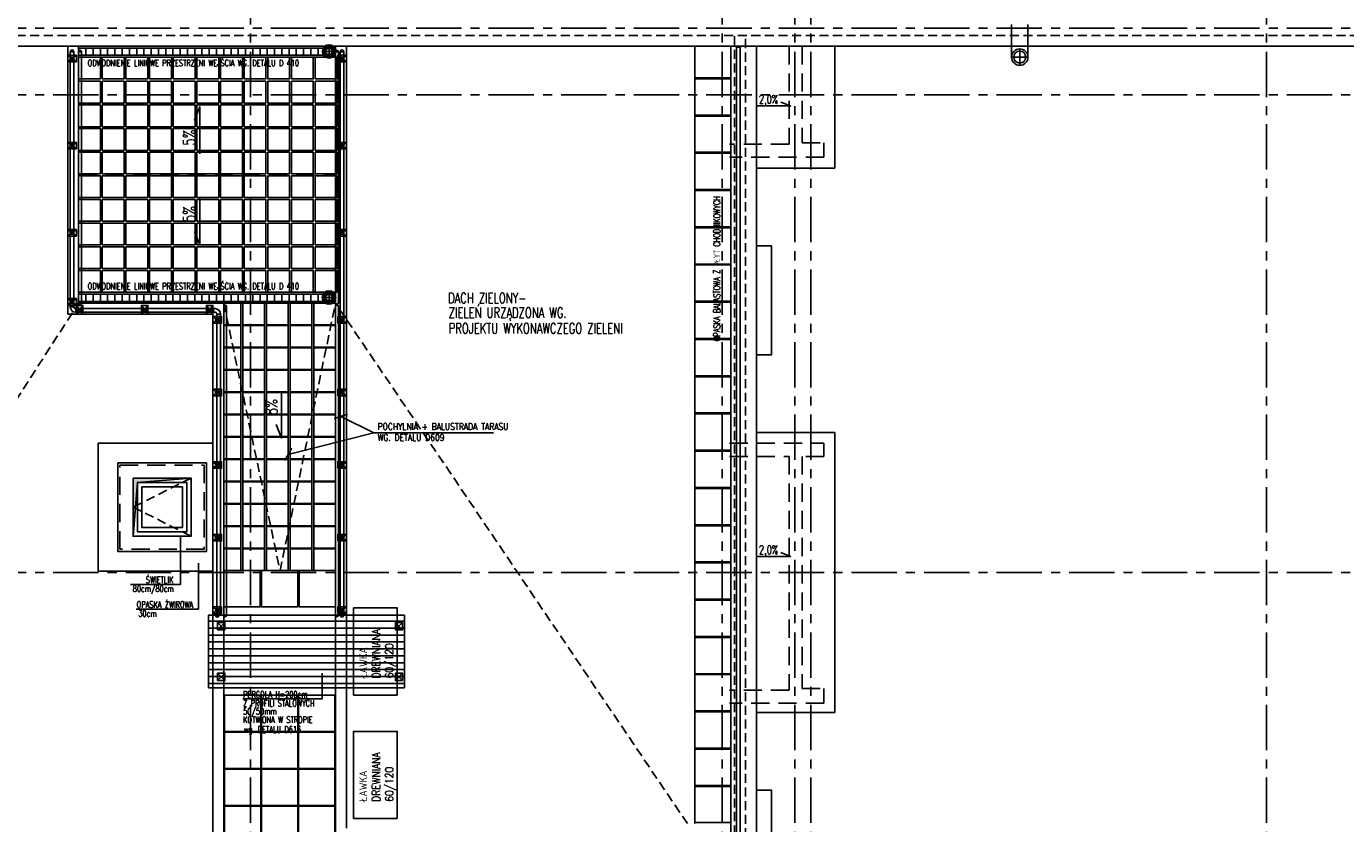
# Model space of a CAD drawing. Extents: x 41755 to 123924, y -112333 to 86187.
# Tile 39 of 256: x 107272 to 109090, y -98342 to -97243. Entities that reach past the tile are written whole.
import ezdxf
from ezdxf.enums import TextEntityAlignment as Align

# ---------------------------------------------------------------- set-up
doc = ezdxf.new("R2010")
doc.units = 0
doc.header["$LTSCALE"] = 50
doc.linetypes.add('CENTER', pattern=[2, 1.25, -0.25, 0.25, -0.25])
doc.linetypes.add('DASHED', pattern=[0.75, 0.5, -0.25])
doc.layers.get('0').update_dxf_attribs({"color": 101, "linetype": 'CONTINUOUS'})
for name, color, linetype in [('Ele-balustrada', 8, 'CONTINUOUS'), ('Ins-kan', 54, 'CONTINUOUS'), ('Ins-wod', 4, 'CONTINUOUS'), ('Okn---okna', 5, 'CONTINUOUS'), ('Opis-spadki', 61, 'CONTINUOUS'), ('Os-osie glowne', 1, 'CENTER'), ('Pos-ceramika', 14, 'CONTINUOUS'), ('Pzt-chodniki-hatch', 252, 'CONTINUOUS'), ('Sc-metal', 141, 'CONTINUOUS'), ('Sch-opis', 51, 'CONTINUOUS'), ('W-idok', 8, 'CONTINUOUS'), ('W-idok pod', 5, 'DASHED'), ('W-izol-w', 144, 'CONTINUOUS'), ('W-otwor-strop', 1, 'CONTINUOUS'), ('W-widok-spadki', 61, 'CONTINUOUS'), ('Wyp-meble', 155, 'CONTINUOUS')]:
    doc.layers.add(name, color=color, linetype=linetype)
doc.styles.add('ROMANS', font='romans', dxfattribs={"width": 0.85})
doc.dimstyles.new('CHMIELNA', dxfattribs={"dimscale": 3.5, "dimtxt": 4, "dimasz": 1.5, "dimexe": 3, "dimexo": 0, "dimgap": 1, "dimtad": 1, "dimdec": 1, "dimrnd": 0.5, "dimzin": 12, "dimdsep": 46, "dimtxsty": 'ROMANS', "dimblk": 'DIMTICK', "dimcen": 0.09, "dimse1": 1, "dimse2": 1, "dimclrd": 143, "dimclrt": 53, "dimadec": 0, "dimazin": 0, "dimtfac": 1, "dimtdec": 1, "dimtix": 1, "dimtmove": 2, "dimatfit": 2, "dimldrblk": 'ARCHTICK', "dimfxl": 0, "dimtolj": 1, "dimtzin": 0, "dimarcsym": 0})

# ---------------------------------------------------------------- blocks, each defined once
blk = doc.blocks.new('SPADKI')
at = {"ltscale": 25}
blk.add_lwpolyline([(0, 0), (0, -70), (-8, -50), (-8, -50)], dxfattribs=at)
at = {"ltscale": 25, "style": 'ROMANS', "width": 0.7}
blk.add_attdef('SP%', text='', height=18, rotation=90, dxfattribs=at).set_placement((-4.9, -24), align=Align.CENTER)
blk = doc.blocks.new('DIMTICK')
for p, q in [((-1, 0), (1, 0)), ((0, 1), (0, -1))]:
    blk.add_line(p, q)
at = {"const_width": 0.141}
blk.add_lwpolyline([(0.71, 0.71), (-0.71, -0.71)], dxfattribs=at)
blk = doc.blocks.new('_sfkhmgkjm')
for points in [[(-3.5, 0), (-3.5, -0.5)], [(-3.5, 0), (3.5, 0), (3.5, 0)], [(3.5, 0), (3.5, -0.5)]]:
    blk.add_lwpolyline(points)
blk.add_lwpolyline([(3.5, -0.5, -0.284735), (-3.5, -0.5, -7)], format="xyb")
blk = doc.blocks.new('odwodnienie-liniowe2_mb')
at = {"ltscale": 25}
for p, q in [((0, 7.5), (100, 7.5)), ((10, 5), (10, -5)), ((20, 5), (20, -5)), ((30, 5), (30, -5)), ((40, 5), (40, -5)), ((50, 5), (50, -5)), ((60, 5), (60, -5)), ((70, 5), (70, -5)), ((80, 5), (80, -5)), ((90, 5), (90, -5)), ((0, -7.5), (100, -7.5))]:
    blk.add_line(p, q, dxfattribs=at)
blk.add_lwpolyline([(0, 5), (100, 5), (100, -5), (0, -5)], close=True, dxfattribs=at)
blk = doc.blocks.new('_kdjkgjksjhgkfhh')
for p, q in [((-11.2, 0), (11.2, 0)), ((0, 11.2), (0, -11.2))]:
    blk.add_line(p, q)
for radius in [11.3, 8.25]:
    blk.add_circle((0, 0), radius)
blk = doc.blocks.new('_VKJXKDFJKJFHKJGFJHKVCJKHGHJ')
at = {"layer": 'Ins-wod'}
for p, q in [((-7.9, 0), (7.9, 0)), ((0, 7.9), (0, -7.9)), ((0, -5.9), (0, 6)), ((0, 6), (0, -5.9))]:
    blk.add_line(p, q, dxfattribs=at)
for radius in [9.24, 8.12, 5.95, 5.25, 4.55]:
    blk.add_circle((0, 0), radius, dxfattribs=at)

msp = doc.modelspace()

# ---------------------------------------------------------------- hatches: boundary and pattern name
at = {"layer": 'W-idok'}
h = msp.add_hatch(dxfattribs=at)
h.set_pattern_fill('ANSI31', color=256, scale=3, angle=135, style=0)
h.set_pattern_definition([(180, (51853.419, 1206.608), (-4e-15, -9.525), [])])
h.paths.add_polyline_path([(107532.966, -98104.694), (107522.966, -98104.694), (107522.966, -98154.694), (107532.966, -98154.694)])
h.paths.add_polyline_path([(107532.966, -98054.694), (107522.966, -98054.694), (107522.966, -98104.694), (107532.966, -98104.694)])
h.paths.add_polyline_path([(107547.966, -98054.694), (107532.966, -98054.694), (107532.966, -98104.694), (107547.966, -98104.694)])
h.paths.add_polyline_path([(107547.966, -98104.694), (107532.966, -98104.694), (107532.966, -98154.694), (107547.966, -98154.694)])
h.paths.add_polyline_path([(107580.966, -98104.694), (107547.966, -98104.694), (107547.966, -98154.694), (107580.966, -98154.694)])
h.paths.add_polyline_path([(107580.966, -98054.694), (107547.966, -98054.694), (107547.966, -98104.694), (107580.966, -98104.694)])
h.paths.add_polyline_path([(107697.966, -98054.694), (107580.966, -98054.694), (107580.966, -98104.694), (107697.966, -98104.694)])
h.paths.add_polyline_path([(107697.966, -98104.694), (107580.966, -98104.694), (107580.966, -98154.694), (107697.966, -98154.694)])
h.paths.add_polyline_path([(107712.966, -98104.694), (107697.966, -98104.694), (107697.966, -98154.694), (107712.966, -98154.694)])
h.paths.add_polyline_path([(107712.966, -98054.694), (107697.966, -98054.694), (107697.966, -98104.694), (107712.966, -98104.694)])
h.paths.add_polyline_path([(107722.966, -98054.694), (107712.966, -98054.694), (107712.966, -98104.694), (107722.966, -98104.694)])
h.paths.add_polyline_path([(107722.966, -98104.694), (107712.966, -98104.694), (107712.966, -98154.694), (107722.966, -98154.694)])
h.paths.add_polyline_path([(107782.966, -98054.694), (107722.966, -98054.694), (107722.966, -98104.694), (107782.966, -98104.694)])
h.paths.add_polyline_path([(107782.966, -98104.694), (107722.966, -98104.694), (107722.966, -98154.694), (107782.966, -98154.694)])
h.paths.add_polyline_path([(107792.966, -98104.694), (107782.966, -98104.694), (107782.966, -98154.694), (107792.966, -98154.694)])
h.paths.add_polyline_path([(107792.966, -98054.694), (107782.966, -98054.694), (107782.966, -98104.694), (107792.966, -98104.694)])
h.paths.add_polyline_path([(107727.886, -98144.304), (107727.886, -98065.464), (107785.743, -98065.464), (107785.743, -98144.304)], flags=9)
at = {"layer": 'W-otwor-strop', "linetype": 'Continuous', "ltscale": 0.5}
msp.add_hatch(color=256, dxfattribs=at).paths.add_polyline_path([(107424.966, -97871.824), (107498.966, -97865.824), (107418.966, -97865.824), (107418.966, -97945.824)])

# ---------------------------------------------------------------- linework, layer by layer
at = {"layer": 'Ele-balustrada'}
for p, q in [((107332.466, -97278.324), (107337.466, -97278.324)), ((107343.966, -97278.324), (107347.966, -97278.324)), ((107701.966, -97278.324), (107697.966, -97278.324)), ((107709.466, -97278.324), (107704.466, -97278.324)), ((107328.966, -97292.324), (107340.966, -97283.324)), ((107328.966, -97283.324), (107340.966, -97292.324)), ((107328.966, -97292.324), (107340.966, -97283.324)), ((107328.966, -97283.324), (107340.966, -97292.324)), ((107700.966, -97292.324), (107712.966, -97283.324)), ((107700.966, -97283.324), (107712.966, -97292.324)), ((107328.966, -97412.324), (107340.966, -97403.324)), ((107328.966, -97403.324), (107340.966, -97412.324)), ((107328.966, -97412.324), (107340.966, -97403.324)), ((107328.966, -97403.324), (107340.966, -97412.324)), ((107700.966, -97412.324), (107712.966, -97403.324)), ((107700.966, -97403.324), (107712.966, -97412.324)), ((107700.966, -97412.324), (107712.966, -97403.324)), ((107700.966, -97403.324), (107712.966, -97412.324)), ((107328.966, -97532.324), (107340.966, -97523.324)), ((107328.966, -97523.324), (107340.966, -97532.324)), ((107328.966, -97532.324), (107340.966, -97523.324)), ((107328.966, -97523.324), (107340.966, -97532.324)), ((107700.966, -97532.324), (107712.966, -97523.324)), ((107700.966, -97523.324), (107712.966, -97532.324)), ((107700.966, -97532.324), (107712.966, -97523.324)), ((107700.966, -97523.324), (107712.966, -97532.324)), ((107328.966, -97618.324), (107340.966, -97627.324)), ((107328.966, -97627.324), (107340.966, -97618.324)), ((107337.466, -97629.824), (107332.466, -97629.824)), ((107339.966, -97632.324), (107339.966, -97637.324)), ((107349.966, -97639.824), (107340.966, -97627.824)), ((107340.966, -97639.824), (107349.966, -97627.824)), ((107439.466, -97639.824), (107430.466, -97627.824)), ((107430.466, -97639.824), (107439.466, -97627.824)), ((107519.966, -97639.824), (107528.966, -97627.824)), ((107528.966, -97639.824), (107519.966, -97627.824)), ((107528.966, -97652.324), (107540.966, -97643.324)), ((107528.966, -97643.324), (107540.966, -97652.324)), ((107529.966, -97637.324), (107529.966, -97632.324)), ((107534.466, -97639.824), (107539.466, -97639.824)), ((107543.966, -97629.324), (107547.966, -97629.324)), ((107700.966, -97652.324), (107712.966, -97643.324)), ((107700.966, -97643.324), (107712.966, -97652.324)), ((107528.966, -97752.324), (107540.966, -97743.324)), ((107528.966, -97743.324), (107540.966, -97752.324)), ((107700.966, -97752.324), (107712.966, -97743.324)), ((107700.966, -97743.324), (107712.966, -97752.324)), ((107528.966, -97852.324), (107540.966, -97843.324)), ((107528.966, -97843.324), (107540.966, -97852.324)), ((107700.966, -97852.324), (107712.966, -97843.324)), ((107700.966, -97843.324), (107712.966, -97852.324)), ((107528.966, -97952.324), (107540.966, -97943.324)), ((107528.966, -97943.324), (107540.966, -97952.324)), ((107700.966, -97952.324), (107712.966, -97943.324)), ((107700.966, -97943.324), (107712.966, -97952.324)), ((107528.966, -98052.324), (107540.966, -98043.324)), ((107528.966, -98043.324), (107540.966, -98052.324)), ((107700.966, -98052.324), (107712.966, -98043.324)), ((107700.966, -98043.324), (107712.966, -98052.324)), ((107542.966, -98054.824), (107537.966, -98054.824)), ((107711.966, -98054.824), (107706.966, -98054.824))]:
    msp.add_line(p, q, dxfattribs=at)
for points in [[(107534.466, -98054.824), (107534.466, -97639.824, 0.41421356), (107531.966, -97637.324), (107339.966, -97637.324, -0.41421356), (107332.466, -97629.824), (107332.466, -97278.324)], [(107539.466, -98054.824), (107539.466, -97639.824, 0.41421356), (107531.966, -97632.324), (107339.966, -97632.324, -0.41421356), (107337.466, -97629.824), (107337.466, -97278.324)]]:
    msp.add_lwpolyline(points, format="xyb", dxfattribs=at)
for points in [[(107343.966, -97278.324), (107343.966, -97625.324)], [(107347.966, -97278.324), (107347.966, -97625.324)], [(107697.966, -97278.324), (107697.966, -97624.324)], [(107701.966, -97278.324), (107701.966, -97624.324)], [(107704.466, -97278.324), (107704.466, -98054.824)], [(107709.466, -97278.324), (107709.466, -98054.824)], [(108250.466, -99941.816), (108250.466, -97271.832)], [(108255.466, -99941.816), (108255.466, -97271.832)], [(107543.966, -98054.824), (107543.966, -97629.324)], [(107547.966, -98054.824), (107547.966, -97629.324)], [(107697.966, -97629.324), (107697.966, -98054.824)], [(107701.966, -97629.324), (107701.966, -98054.824)]]:
    msp.add_lwpolyline(points, dxfattribs=at)
for points in [[(107328.966, -97292.324), (107340.966, -97292.324), (107340.966, -97283.324), (107328.966, -97283.324)], [(107328.966, -97292.324), (107340.966, -97292.324), (107340.966, -97283.324), (107328.966, -97283.324)], [(107700.966, -97292.324), (107712.966, -97292.324), (107712.966, -97283.324), (107700.966, -97283.324)], [(107328.966, -97412.324), (107340.966, -97412.324), (107340.966, -97403.324), (107328.966, -97403.324)], [(107328.966, -97412.324), (107340.966, -97412.324), (107340.966, -97403.324), (107328.966, -97403.324)], [(107700.966, -97412.324), (107712.966, -97412.324), (107712.966, -97403.324), (107700.966, -97403.324)], [(107700.966, -97412.324), (107712.966, -97412.324), (107712.966, -97403.324), (107700.966, -97403.324)], [(107328.966, -97532.324), (107340.966, -97532.324), (107340.966, -97523.324), (107328.966, -97523.324)], [(107328.966, -97532.324), (107340.966, -97532.324), (107340.966, -97523.324), (107328.966, -97523.324)], [(107700.966, -97532.324), (107712.966, -97532.324), (107712.966, -97523.324), (107700.966, -97523.324)], [(107700.966, -97532.324), (107712.966, -97532.324), (107712.966, -97523.324), (107700.966, -97523.324)], [(107328.966, -97618.324), (107340.966, -97618.324), (107340.966, -97627.324), (107328.966, -97627.324)], [(107349.966, -97639.824), (107349.966, -97627.824), (107340.966, -97627.824), (107340.966, -97639.824)], [(107439.466, -97639.824), (107439.466, -97627.824), (107430.466, -97627.824), (107430.466, -97639.824)], [(107519.966, -97639.824), (107519.966, -97627.824), (107528.966, -97627.824), (107528.966, -97639.824)], [(107528.966, -97652.324), (107540.966, -97652.324), (107540.966, -97643.324), (107528.966, -97643.324)], [(107700.966, -97652.324), (107712.966, -97652.324), (107712.966, -97643.324), (107700.966, -97643.324)], [(107528.966, -97752.324), (107540.966, -97752.324), (107540.966, -97743.324), (107528.966, -97743.324)], [(107700.966, -97752.324), (107712.966, -97752.324), (107712.966, -97743.324), (107700.966, -97743.324)], [(107528.966, -97852.324), (107540.966, -97852.324), (107540.966, -97843.324), (107528.966, -97843.324)], [(107700.966, -97852.324), (107712.966, -97852.324), (107712.966, -97843.324), (107700.966, -97843.324)], [(107528.966, -97952.324), (107540.966, -97952.324), (107540.966, -97943.324), (107528.966, -97943.324)], [(107700.966, -97952.324), (107712.966, -97952.324), (107712.966, -97943.324), (107700.966, -97943.324)], [(107528.966, -98052.324), (107540.966, -98052.324), (107540.966, -98043.324), (107528.966, -98043.324)], [(107700.966, -98052.324), (107712.966, -98052.324), (107712.966, -98043.324), (107700.966, -98043.324)]]:
    msp.add_lwpolyline(points, close=True, dxfattribs=at)
for centre in [(107334.966, -97287.824), (107334.966, -97287.824), (107706.966, -97287.824), (107334.966, -97407.824), (107334.966, -97407.824), (107706.966, -97407.824), (107706.966, -97407.824), (107334.966, -97527.824), (107334.966, -97527.824), (107706.966, -97527.824), (107706.966, -97527.824), (107334.966, -97622.824), (107345.466, -97634.824), (107434.966, -97634.824), (107524.466, -97634.824), (107534.966, -97647.824), (107706.966, -97647.824), (107534.966, -97747.824), (107706.966, -97747.824), (107534.966, -97847.824), (107706.966, -97847.824), (107534.966, -97947.824), (107706.966, -97947.824), (107534.966, -98047.824), (107706.966, -98047.824)]:
    msp.add_circle(centre, 2.5, dxfattribs=at)
for centre, radius, start, end in [((107334.966, -97278.324), 2.5, 0, 180), ((107345.966, -97278.324), 2, 0, 180), ((107699.966, -97278.324), 2, 0, 180), ((107706.966, -97278.324), 2.5, 0, 180), ((107345.966, -97625.324), 2, 180, 0), ((107699.966, -97624.324), 2, 180, 0), ((107545.966, -97629.324), 2, 0, 180), ((107699.966, -97629.324), 2, 0, 180), ((107534.966, -98054.824), 2.5, 180, 0), ((107545.966, -98054.824), 2, 180, 0), ((107699.966, -98054.824), 2, 180, 0), ((107706.966, -98054.824), 2.5, 180, 0)]:
    msp.add_arc(centre, radius, start, end, dxfattribs=at)
at = {"layer": 'Okn---okna'}
for points in [[(107418.966, -97865.824), (107498.966, -97865.824), (107498.966, -97945.824), (107418.966, -97945.824)], [(107424.966, -97871.824), (107492.966, -97871.824), (107492.966, -97939.824), (107424.966, -97939.824)], [(107430.966, -97877.824), (107486.966, -97877.824), (107486.966, -97933.824), (107430.966, -97933.824)]]:
    msp.add_lwpolyline(points, close=True, dxfattribs=at)
at = {"layer": 'Okn---okna', "linetype": 'DASHED', "ltscale": 0.5}
msp.add_lwpolyline([(107498.966, -97865.824), (107418.966, -97905.824), (107498.966, -97945.824)], dxfattribs=at)
at = {"layer": 'Os-osie glowne'}
for points in [[(107580.966, -102040.824), (107580.966, -96063.824)], [(108230.966, -102040.824), (108230.966, -96063.824)], [(108330.966, -102040.824), (108330.966, -96063.824)], [(108352.966, -102040.824), (108352.966, -96063.824)], [(108980.966, -102040.824), (108980.966, -96063.824)], [(99508.966, -97245.824), (111775.966, -97245.824)], [(99508.966, -97337.824), (111775.966, -97337.824)], [(99508.966, -97995.824), (111775.966, -97995.824)]]:
    msp.add_lwpolyline(points, dxfattribs=at)
at = {"layer": 'Pos-ceramika'}
for points in [[(107343.966, -97285.824), (107373.966, -97285.824), (107373.966, -97315.824), (107343.966, -97315.824)], [(107376.566, -97285.824), (107406.566, -97285.824), (107406.566, -97315.824), (107376.566, -97315.824)], [(107409.166, -97285.824), (107439.166, -97285.824), (107439.166, -97315.824), (107409.166, -97315.824)], [(107441.766, -97285.824), (107471.766, -97285.824), (107471.766, -97315.824), (107441.766, -97315.824)], [(107474.366, -97285.824), (107504.366, -97285.824), (107504.366, -97315.824), (107474.366, -97315.824)], [(107506.966, -97285.824), (107536.966, -97285.824), (107536.966, -97315.824), (107506.966, -97315.824)], [(107539.566, -97285.824), (107569.566, -97285.824), (107569.566, -97315.824), (107539.566, -97315.824)], [(107572.166, -97285.824), (107602.166, -97285.824), (107602.166, -97315.824), (107572.166, -97315.824)], [(107604.766, -97285.824), (107634.766, -97285.824), (107634.766, -97315.824), (107604.766, -97315.824)], [(107637.366, -97285.824), (107667.366, -97285.824), (107667.366, -97315.824), (107637.366, -97315.824)], [(107669.966, -97285.824), (107699.966, -97285.824), (107699.966, -97315.824), (107669.966, -97315.824)], [(107343.966, -97319.024), (107373.966, -97319.024), (107373.966, -97349.024), (107343.966, -97349.024)], [(107376.566, -97319.024), (107406.566, -97319.024), (107406.566, -97349.024), (107376.566, -97349.024)], [(107409.166, -97319.024), (107439.166, -97319.024), (107439.166, -97349.024), (107409.166, -97349.024)], [(107441.766, -97319.024), (107471.766, -97319.024), (107471.766, -97349.024), (107441.766, -97349.024)], [(107474.366, -97319.024), (107504.366, -97319.024), (107504.366, -97349.024), (107474.366, -97349.024)], [(107506.966, -97319.024), (107536.966, -97319.024), (107536.966, -97349.024), (107506.966, -97349.024)], [(107539.566, -97319.024), (107569.566, -97319.024), (107569.566, -97349.024), (107539.566, -97349.024)], [(107572.166, -97319.024), (107602.166, -97319.024), (107602.166, -97349.024), (107572.166, -97349.024)], [(107604.766, -97319.024), (107634.766, -97319.024), (107634.766, -97349.024), (107604.766, -97349.024)], [(107637.366, -97319.024), (107667.366, -97319.024), (107667.366, -97349.024), (107637.366, -97349.024)], [(107669.966, -97319.024), (107699.966, -97319.024), (107699.966, -97349.024), (107669.966, -97349.024)], [(107343.966, -97351.624), (107373.966, -97351.624), (107373.966, -97381.624), (107343.966, -97381.624)], [(107376.566, -97351.624), (107406.566, -97351.624), (107406.566, -97381.624), (107376.566, -97381.624)], [(107409.166, -97351.624), (107439.166, -97351.624), (107439.166, -97381.624), (107409.166, -97381.624)], [(107441.766, -97351.624), (107471.766, -97351.624), (107471.766, -97381.624), (107441.766, -97381.624)], [(107474.366, -97351.624), (107504.366, -97351.624), (107504.366, -97381.624), (107474.366, -97381.624)], [(107506.966, -97351.624), (107536.966, -97351.624), (107536.966, -97381.624), (107506.966, -97381.624)], [(107539.566, -97351.624), (107569.566, -97351.624), (107569.566, -97381.624), (107539.566, -97381.624)], [(107572.166, -97351.624), (107602.166, -97351.624), (107602.166, -97381.624), (107572.166, -97381.624)], [(107604.766, -97351.624), (107634.766, -97351.624), (107634.766, -97381.624), (107604.766, -97381.624)], [(107637.366, -97351.624), (107667.366, -97351.624), (107667.366, -97381.624), (107637.366, -97381.624)], [(107669.966, -97351.624), (107699.966, -97351.624), (107699.966, -97381.624), (107669.966, -97381.624)], [(107343.966, -97384.224), (107373.966, -97384.224), (107373.966, -97414.224), (107343.966, -97414.224)], [(107376.566, -97384.224), (107406.566, -97384.224), (107406.566, -97414.224), (107376.566, -97414.224)], [(107409.166, -97384.224), (107439.166, -97384.224), (107439.166, -97414.224), (107409.166, -97414.224)], [(107441.766, -97384.224), (107471.766, -97384.224), (107471.766, -97414.224), (107441.766, -97414.224)], [(107474.366, -97384.224), (107504.366, -97384.224), (107504.366, -97414.224), (107474.366, -97414.224)], [(107506.966, -97384.224), (107536.966, -97384.224), (107536.966, -97414.224), (107506.966, -97414.224)], [(107539.566, -97384.224), (107569.566, -97384.224), (107569.566, -97414.224), (107539.566, -97414.224)], [(107572.166, -97384.224), (107602.166, -97384.224), (107602.166, -97414.224), (107572.166, -97414.224)], [(107604.766, -97384.224), (107634.766, -97384.224), (107634.766, -97414.224), (107604.766, -97414.224)], [(107637.366, -97384.224), (107667.366, -97384.224), (107667.366, -97414.224), (107637.366, -97414.224)], [(107669.966, -97384.224), (107699.966, -97384.224), (107699.966, -97414.224), (107669.966, -97414.224)], [(107343.966, -97416.824), (107373.966, -97416.824), (107373.966, -97446.824), (107343.966, -97446.824)], [(107376.566, -97416.824), (107406.566, -97416.824), (107406.566, -97446.824), (107376.566, -97446.824)], [(107409.166, -97416.824), (107439.166, -97416.824), (107439.166, -97446.824), (107409.166, -97446.824)], [(107441.766, -97416.824), (107471.766, -97416.824), (107471.766, -97446.824), (107441.766, -97446.824)], [(107474.366, -97416.824), (107504.366, -97416.824), (107504.366, -97446.824), (107474.366, -97446.824)], [(107506.966, -97416.824), (107536.966, -97416.824), (107536.966, -97446.824), (107506.966, -97446.824)], [(107539.566, -97416.824), (107569.566, -97416.824), (107569.566, -97446.824), (107539.566, -97446.824)], [(107572.166, -97416.824), (107602.166, -97416.824), (107602.166, -97446.824), (107572.166, -97446.824)], [(107604.766, -97416.824), (107634.766, -97416.824), (107634.766, -97446.824), (107604.766, -97446.824)], [(107637.366, -97416.824), (107667.366, -97416.824), (107667.366, -97446.824), (107637.366, -97446.824)], [(107669.966, -97416.824), (107699.966, -97416.824), (107699.966, -97446.824), (107669.966, -97446.824)], [(107343.966, -97449.424), (107373.966, -97449.424), (107373.966, -97479.424), (107343.966, -97479.424)], [(107376.566, -97449.424), (107406.566, -97449.424), (107406.566, -97479.424), (107376.566, -97479.424)], [(107409.166, -97449.424), (107439.166, -97449.424), (107439.166, -97479.424), (107409.166, -97479.424)], [(107441.766, -97449.424), (107471.766, -97449.424), (107471.766, -97479.424), (107441.766, -97479.424)], [(107474.366, -97449.424), (107504.366, -97449.424), (107504.366, -97479.424), (107474.366, -97479.424)], [(107506.966, -97449.424), (107536.966, -97449.424), (107536.966, -97479.424), (107506.966, -97479.424)], [(107539.566, -97449.424), (107569.566, -97449.424), (107569.566, -97479.424), (107539.566, -97479.424)], [(107572.166, -97449.424), (107602.166, -97449.424), (107602.166, -97479.424), (107572.166, -97479.424)], [(107604.766, -97449.424), (107634.766, -97449.424), (107634.766, -97479.424), (107604.766, -97479.424)], [(107637.366, -97449.424), (107667.366, -97449.424), (107667.366, -97479.424), (107637.366, -97479.424)], [(107669.966, -97449.424), (107699.966, -97449.424), (107699.966, -97479.424), (107669.966, -97479.424)], [(107343.966, -97482.024), (107373.966, -97482.024), (107373.966, -97512.024), (107343.966, -97512.024)], [(107376.566, -97482.024), (107406.566, -97482.024), (107406.566, -97512.024), (107376.566, -97512.024)], [(107409.166, -97482.024), (107439.166, -97482.024), (107439.166, -97512.024), (107409.166, -97512.024)], [(107441.766, -97482.024), (107471.766, -97482.024), (107471.766, -97512.024), (107441.766, -97512.024)], [(107474.366, -97482.024), (107504.366, -97482.024), (107504.366, -97512.024), (107474.366, -97512.024)], [(107506.966, -97482.024), (107536.966, -97482.024), (107536.966, -97512.024), (107506.966, -97512.024)], [(107539.566, -97482.024), (107569.566, -97482.024), (107569.566, -97512.024), (107539.566, -97512.024)], [(107572.166, -97482.024), (107602.166, -97482.024), (107602.166, -97512.024), (107572.166, -97512.024)], [(107604.766, -97482.024), (107634.766, -97482.024), (107634.766, -97512.024), (107604.766, -97512.024)], [(107637.366, -97482.024), (107667.366, -97482.024), (107667.366, -97512.024), (107637.366, -97512.024)], [(107669.966, -97482.024), (107699.966, -97482.024), (107699.966, -97512.024), (107669.966, -97512.024)], [(107343.966, -97514.624), (107373.966, -97514.624), (107373.966, -97544.624), (107343.966, -97544.624)], [(107376.566, -97514.624), (107406.566, -97514.624), (107406.566, -97544.624), (107376.566, -97544.624)], [(107409.166, -97514.624), (107439.166, -97514.624), (107439.166, -97544.624), (107409.166, -97544.624)], [(107441.766, -97514.624), (107471.766, -97514.624), (107471.766, -97544.624), (107441.766, -97544.624)], [(107474.366, -97514.624), (107504.366, -97514.624), (107504.366, -97544.624), (107474.366, -97544.624)], [(107506.966, -97514.624), (107536.966, -97514.624), (107536.966, -97544.624), (107506.966, -97544.624)], [(107539.566, -97514.624), (107569.566, -97514.624), (107569.566, -97544.624), (107539.566, -97544.624)], [(107572.166, -97514.624), (107602.166, -97514.624), (107602.166, -97544.624), (107572.166, -97544.624)], [(107604.766, -97514.624), (107634.766, -97514.624), (107634.766, -97544.624), (107604.766, -97544.624)], [(107637.366, -97514.624), (107667.366, -97514.624), (107667.366, -97544.624), (107637.366, -97544.624)], [(107669.966, -97514.624), (107699.966, -97514.624), (107699.966, -97544.624), (107669.966, -97544.624)], [(107343.966, -97547.224), (107373.966, -97547.224), (107373.966, -97577.224), (107343.966, -97577.224)], [(107376.566, -97547.224), (107406.566, -97547.224), (107406.566, -97577.224), (107376.566, -97577.224)], [(107409.166, -97547.224), (107439.166, -97547.224), (107439.166, -97577.224), (107409.166, -97577.224)], [(107441.766, -97547.224), (107471.766, -97547.224), (107471.766, -97577.224), (107441.766, -97577.224)], [(107474.366, -97547.224), (107504.366, -97547.224), (107504.366, -97577.224), (107474.366, -97577.224)], [(107506.966, -97547.224), (107536.966, -97547.224), (107536.966, -97577.224), (107506.966, -97577.224)], [(107539.566, -97547.224), (107569.566, -97547.224), (107569.566, -97577.224), (107539.566, -97577.224)], [(107572.166, -97547.224), (107602.166, -97547.224), (107602.166, -97577.224), (107572.166, -97577.224)], [(107604.766, -97547.224), (107634.766, -97547.224), (107634.766, -97577.224), (107604.766, -97577.224)], [(107637.366, -97547.224), (107667.366, -97547.224), (107667.366, -97577.224), (107637.366, -97577.224)], [(107669.966, -97547.224), (107699.966, -97547.224), (107699.966, -97577.224), (107669.966, -97577.224)], [(107343.966, -97579.824), (107373.966, -97579.824), (107373.966, -97609.824), (107343.966, -97609.824)], [(107376.566, -97579.824), (107406.566, -97579.824), (107406.566, -97609.824), (107376.566, -97609.824)], [(107409.166, -97579.824), (107439.166, -97579.824), (107439.166, -97609.824), (107409.166, -97609.824)], [(107441.766, -97579.824), (107471.766, -97579.824), (107471.766, -97609.824), (107441.766, -97609.824)], [(107474.366, -97579.824), (107504.366, -97579.824), (107504.366, -97609.824), (107474.366, -97609.824)], [(107506.966, -97579.824), (107536.966, -97579.824), (107536.966, -97609.824), (107506.966, -97609.824)], [(107539.566, -97579.824), (107569.566, -97579.824), (107569.566, -97609.824), (107539.566, -97609.824)], [(107572.166, -97579.824), (107602.166, -97579.824), (107602.166, -97609.824), (107572.166, -97609.824)], [(107604.766, -97579.824), (107634.766, -97579.824), (107634.766, -97609.824), (107604.766, -97609.824)], [(107637.366, -97579.824), (107667.366, -97579.824), (107667.366, -97609.824), (107637.366, -97609.824)], [(107669.966, -97579.824), (107699.966, -97579.824), (107699.966, -97609.824), (107669.966, -97609.824)], [(107543.965, -97624.824), (107567.565, -97624.824), (107567.565, -97654.824), (107543.965, -97654.824)], [(107570.165, -97624.824), (107600.165, -97624.824), (107600.165, -97654.824), (107570.165, -97654.824)], [(107602.765, -97624.824), (107632.765, -97624.824), (107632.765, -97654.824), (107602.765, -97654.824)], [(107635.365, -97624.824), (107665.365, -97624.824), (107665.365, -97654.824), (107635.365, -97654.824)], [(107667.965, -97624.824), (107697.965, -97624.824), (107697.965, -97654.824), (107667.965, -97654.824)], [(107543.965, -97655.594), (107567.565, -97655.594), (107567.565, -97685.594), (107543.965, -97685.594)], [(107570.165, -97655.594), (107600.165, -97655.594), (107600.165, -97685.594), (107570.165, -97685.594)], [(107602.765, -97655.594), (107632.765, -97655.594), (107632.765, -97685.594), (107602.765, -97685.594)], [(107635.365, -97655.594), (107665.365, -97655.594), (107665.365, -97685.594), (107635.365, -97685.594)], [(107667.965, -97655.594), (107697.965, -97655.594), (107697.965, -97685.594), (107667.965, -97685.594)], [(107543.965, -97686.364), (107567.565, -97686.364), (107567.565, -97716.364), (107543.965, -97716.364)], [(107570.165, -97686.364), (107600.165, -97686.364), (107600.165, -97716.364), (107570.165, -97716.364)], [(107602.765, -97686.364), (107632.765, -97686.364), (107632.765, -97716.364), (107602.765, -97716.364)], [(107635.365, -97686.364), (107665.365, -97686.364), (107665.365, -97716.364), (107635.365, -97716.364)], [(107667.965, -97686.364), (107697.965, -97686.364), (107697.965, -97716.364), (107667.965, -97716.364)], [(107543.965, -97717.134), (107567.565, -97717.134), (107567.565, -97747.134), (107543.965, -97747.134)], [(107570.165, -97717.134), (107600.165, -97717.134), (107600.165, -97747.134), (107570.165, -97747.134)], [(107602.765, -97717.134), (107632.765, -97717.134), (107632.765, -97747.134), (107602.765, -97747.134)], [(107635.365, -97717.134), (107665.365, -97717.134), (107665.365, -97747.134), (107635.365, -97747.134)], [(107667.965, -97717.134), (107697.965, -97717.134), (107697.965, -97747.134), (107667.965, -97747.134)], [(107543.965, -97747.904), (107567.565, -97747.904), (107567.565, -97777.904), (107543.965, -97777.904)], [(107570.165, -97747.904), (107600.165, -97747.904), (107600.165, -97777.904), (107570.165, -97777.904)], [(107602.765, -97747.904), (107632.765, -97747.904), (107632.765, -97777.904), (107602.765, -97777.904)], [(107635.365, -97747.904), (107665.365, -97747.904), (107665.365, -97777.904), (107635.365, -97777.904)], [(107667.965, -97747.904), (107697.965, -97747.904), (107697.965, -97777.904), (107667.965, -97777.904)], [(107543.965, -97778.674), (107567.565, -97778.674), (107567.565, -97808.674), (107543.965, -97808.674)], [(107570.165, -97778.674), (107600.165, -97778.674), (107600.165, -97808.674), (107570.165, -97808.674)], [(107602.765, -97778.674), (107632.765, -97778.674), (107632.765, -97808.674), (107602.765, -97808.674)], [(107635.365, -97778.674), (107665.365, -97778.674), (107665.365, -97808.674), (107635.365, -97808.674)], [(107667.965, -97778.674), (107697.965, -97778.674), (107697.965, -97808.674), (107667.965, -97808.674)], [(107370.966, -97817.824), (107528.966, -97817.824), (107528.966, -97993.824), (107370.966, -97993.824)], [(107543.965, -97809.444), (107567.565, -97809.444), (107567.565, -97839.444), (107543.965, -97839.444)], [(107570.165, -97809.444), (107600.165, -97809.444), (107600.165, -97839.444), (107570.165, -97839.444)], [(107602.765, -97809.444), (107632.765, -97809.444), (107632.765, -97839.444), (107602.765, -97839.444)], [(107635.365, -97809.444), (107665.365, -97809.444), (107665.365, -97839.444), (107635.365, -97839.444)], [(107667.965, -97809.444), (107697.965, -97809.444), (107697.965, -97839.444), (107667.965, -97839.444)], [(107543.965, -97840.214), (107567.565, -97840.214), (107567.565, -97870.214), (107543.965, -97870.214)], [(107570.165, -97840.214), (107600.165, -97840.214), (107600.165, -97870.214), (107570.165, -97870.214)], [(107602.765, -97840.214), (107632.765, -97840.214), (107632.765, -97870.214), (107602.765, -97870.214)], [(107635.365, -97840.214), (107665.365, -97840.214), (107665.365, -97870.214), (107635.365, -97870.214)], [(107667.965, -97840.214), (107697.965, -97840.214), (107697.965, -97870.214), (107667.965, -97870.214)], [(107543.965, -97870.984), (107567.565, -97870.984), (107567.565, -97900.984), (107543.965, -97900.984)], [(107570.165, -97870.984), (107600.165, -97870.984), (107600.165, -97900.984), (107570.165, -97900.984)], [(107602.765, -97870.984), (107632.765, -97870.984), (107632.765, -97900.984), (107602.765, -97900.984)], [(107635.365, -97870.984), (107665.365, -97870.984), (107665.365, -97900.984), (107635.365, -97900.984)], [(107667.965, -97870.984), (107697.965, -97870.984), (107697.965, -97900.984), (107667.965, -97900.984)], [(107543.965, -97901.754), (107567.565, -97901.754), (107567.565, -97931.754), (107543.965, -97931.754)], [(107570.165, -97901.754), (107600.165, -97901.754), (107600.165, -97931.754), (107570.165, -97931.754)], [(107602.765, -97901.754), (107632.765, -97901.754), (107632.765, -97931.754), (107602.765, -97931.754)], [(107635.365, -97901.754), (107665.365, -97901.754), (107665.365, -97931.754), (107635.365, -97931.754)], [(107667.965, -97901.754), (107697.965, -97901.754), (107697.965, -97931.754), (107667.965, -97931.754)], [(107543.965, -97932.524), (107567.565, -97932.524), (107567.565, -97962.524), (107543.965, -97962.524)], [(107570.165, -97932.524), (107600.165, -97932.524), (107600.165, -97962.524), (107570.165, -97962.524)], [(107602.765, -97932.524), (107632.765, -97932.524), (107632.765, -97962.524), (107602.765, -97962.524)], [(107635.365, -97932.524), (107665.365, -97932.524), (107665.365, -97962.524), (107635.365, -97962.524)], [(107667.965, -97932.524), (107697.965, -97932.524), (107697.965, -97962.524), (107667.965, -97962.524)], [(107543.965, -97963.324), (107567.565, -97963.324), (107567.565, -97993.324), (107543.965, -97993.324)], [(107570.165, -97963.324), (107600.165, -97963.324), (107600.165, -97993.324), (107570.165, -97993.324)], [(107602.765, -97963.324), (107632.765, -97963.324), (107632.765, -97993.324), (107602.765, -97993.324)], [(107635.365, -97963.324), (107665.365, -97963.324), (107665.365, -97993.324), (107635.365, -97993.324)], [(107667.965, -97963.324), (107697.965, -97963.324), (107697.965, -97993.324), (107667.965, -97993.324)]]:
    msp.add_lwpolyline(points, close=True, dxfattribs=at)
at = {"layer": 'Pzt-chodniki-hatch'}
for points in [[(108192.966, -97270.824), (108192.966, -97314.314), (108242.966, -97314.314), (108242.966, -97270.824)], [(108192.966, -97315.624), (108192.966, -97365.624), (108242.966, -97365.624), (108242.966, -97315.624)], [(108192.966, -97366.934), (108192.966, -97416.934), (108242.966, -97416.934), (108242.966, -97366.934)], [(108192.966, -97418.244), (108192.966, -97468.244), (108242.966, -97468.244), (108242.966, -97418.244)], [(108192.966, -97469.554), (108192.966, -97519.554), (108242.966, -97519.554), (108242.966, -97469.554)], [(108192.966, -97520.864), (108192.966, -97570.864), (108242.966, -97570.864), (108242.966, -97520.864)], [(108192.966, -97572.174), (108192.966, -97622.174), (108242.966, -97622.174), (108242.966, -97572.174)], [(108192.966, -97623.484), (108192.966, -97673.484), (108242.966, -97673.484), (108242.966, -97623.484)], [(108192.966, -97674.794), (108192.966, -97724.794), (108242.966, -97724.794), (108242.966, -97674.794)], [(108192.966, -97726.104), (108192.966, -97776.104), (108242.966, -97776.104), (108242.966, -97726.104)], [(108192.966, -97777.414), (108192.966, -97827.414), (108242.966, -97827.414), (108242.966, -97777.414)], [(108192.966, -97828.724), (108192.966, -97878.724), (108242.966, -97878.724), (108242.966, -97828.724)], [(108192.966, -97880.034), (108192.966, -97930.034), (108242.966, -97930.034), (108242.966, -97880.034)], [(108192.966, -97931.344), (108192.966, -97981.344), (108242.966, -97981.344), (108242.966, -97931.344)], [(108192.966, -97982.654), (108192.966, -98032.654), (108242.966, -98032.654), (108242.966, -97982.654)], [(107543.966, -97993.324), (107543.966, -98043.324), (107593.966, -98043.324), (107593.966, -97993.324)], [(107595.966, -97993.324), (107595.966, -98043.324), (107645.966, -98043.324), (107645.966, -97993.324)], [(107647.966, -97993.324), (107647.966, -98043.324), (107697.966, -98043.324), (107697.966, -97993.324)], [(108192.966, -98033.964), (108192.966, -98083.964), (108242.966, -98083.964), (108242.966, -98033.964)], [(108192.966, -98085.274), (108192.966, -98135.274), (108242.966, -98135.274), (108242.966, -98085.274)], [(108192.966, -98136.584), (108192.966, -98186.584), (108242.966, -98186.584), (108242.966, -98136.584)], [(107544.967, -98164.824), (107544.967, -98214.824), (107594.967, -98214.824), (107594.967, -98164.824)], [(107595.967, -98164.824), (107595.967, -98214.824), (107645.967, -98214.824), (107645.967, -98164.824)], [(107646.967, -98164.824), (107646.967, -98214.824), (107696.967, -98214.824), (107696.967, -98164.824)], [(108192.966, -98187.894), (108192.966, -98237.894), (108242.966, -98237.894), (108242.966, -98187.894)], [(107544.967, -98215.824), (107544.967, -98265.824), (107594.967, -98265.824), (107594.967, -98215.824)], [(107595.967, -98215.824), (107595.967, -98265.824), (107645.967, -98265.824), (107645.967, -98215.824)], [(107646.967, -98215.824), (107646.967, -98265.824), (107696.967, -98265.824), (107696.967, -98215.824)], [(108192.966, -98239.204), (108192.966, -98289.204), (108242.966, -98289.204), (108242.966, -98239.204)], [(107544.967, -98266.824), (107544.967, -98316.824), (107594.967, -98316.824), (107594.967, -98266.824)], [(107595.967, -98266.824), (107595.967, -98316.824), (107645.967, -98316.824), (107645.967, -98266.824)], [(107646.967, -98266.824), (107646.967, -98316.824), (107696.967, -98316.824), (107696.967, -98266.824)], [(108192.966, -98290.514), (108192.966, -98340.514), (108242.966, -98340.514), (108242.966, -98290.514)], [(107544.967, -98317.824), (107544.967, -98367.824), (107594.967, -98367.824), (107594.967, -98317.824)], [(107595.967, -98317.824), (107595.967, -98367.824), (107645.967, -98367.824), (107645.967, -98317.824)], [(107646.967, -98317.824), (107646.967, -98367.824), (107696.967, -98367.824), (107696.967, -98317.824)]]:
    msp.add_lwpolyline(points, close=True, dxfattribs=at)
at = {"layer": 'Sc-metal'}
for points in [[(107535.466, -98064.694), (107535.466, -98074.694), (107545.466, -98074.694), (107545.466, -98064.694)], [(107790.466, -98064.694), (107790.466, -98074.694), (107780.466, -98074.694), (107780.466, -98064.694)], [(107535.466, -98144.694), (107535.466, -98134.694), (107545.466, -98134.694), (107545.466, -98144.694)], [(107790.466, -98144.694), (107790.466, -98134.694), (107780.466, -98134.694), (107780.466, -98144.694)]]:
    msp.add_lwpolyline(points, close=True, dxfattribs=at)
for points in [[(107535.466, -98064.694), (107545.466, -98074.694)], [(107545.466, -98064.694), (107535.466, -98074.694)], [(107790.466, -98064.694), (107780.466, -98074.694)], [(107780.466, -98064.694), (107790.466, -98074.694)], [(107535.466, -98144.694), (107545.466, -98134.694)], [(107545.466, -98144.694), (107535.466, -98134.694)], [(107790.466, -98144.694), (107780.466, -98134.694)], [(107780.466, -98144.694), (107790.466, -98134.694)]]:
    msp.add_lwpolyline(points, dxfattribs=at)
at = {"layer": 'Sch-opis'}
for points in [[(107415.67, -98012.179), (107484.407, -98012.179), (107484.407, -97945.824)], [(107509.126, -98046.363), (107509.126, -97982.949)], [(107423.336, -98046.363), (107509.126, -98046.363)], [(107570.436, -98170.074), (107679.408, -98170.074), (107679.408, -98134.432)]]:
    msp.add_lwpolyline(points, dxfattribs=at)
at = {"layer": 'W-idok', "linetype": 'DASHED', "ltscale": 0.5}
for p, q in [((108247.966, -101000.824), (108247.966, -97255.824)), ((108262.966, -100985.824), (108262.966, -97255.824))]:
    msp.add_line(p, q, dxfattribs=at)
at = {"layer": 'W-idok'}
for p, q in [((108192.966, -98341.824), (108192.966, -97270.824)), ((107343.966, -97624.824), (107697.966, -97624.824))]:
    msp.add_line(p, q, dxfattribs=at)
at = {"layer": 'W-idok', "linetype": 'DASHED', "ltscale": 0.5}
msp.add_lwpolyline([(102443.466, -96585.824), (102582.966, -96585.824), (102582.966, -96485.824), (111545.966, -96485.824), (111545.966, -97255.824), (102443.466, -97255.824)], dxfattribs=at)
at = {"layer": 'W-idok'}
for points in [[(108629.716, -97285.824), (108629.716, -97240.824)], [(108652.216, -97285.824), (108652.216, -97240.824)], [(107328.966, -97270.824), (107328.966, -97639.824)], [(107343.966, -97270.824), (107343.966, -97624.824)], [(107697.966, -97270.824), (107697.966, -97624.824)], [(107697.966, -97273.324), (107697.966, -100043.824)], [(107712.966, -97270.824), (107712.966, -98347.966)], [(107543.966, -97624.824), (107543.966, -100043.824)], [(107328.966, -97639.824), (107528.966, -97639.824)], [(107528.966, -97639.824), (107528.966, -98268.28)], [(107522.966, -98054.694), (107522.966, -98154.694), (107792.966, -98154.694), (107792.966, -98054.694), (107522.966, -98054.694)], [(107528.966, -98268.28), (107528.966, -100043.824)]]:
    msp.add_lwpolyline(points, dxfattribs=at)
at = {"layer": 'W-idok', "linetype": 'DASHED'}
msp.add_lwpolyline([(107343.966, -97447.824), (107697.966, -97447.824)], dxfattribs=at)
at = {"layer": 'W-idok'}
msp.add_lwpolyline([(107397.966, -97844.824), (107519.966, -97844.824), (107519.966, -97966.824), (107397.966, -97966.824)], close=True, dxfattribs=at)
at = {"layer": 'W-idok', "linetype": 'DASHED'}
msp.add_lwpolyline([(107400.966, -97847.824), (107516.966, -97847.824), (107516.966, -97963.824), (107400.966, -97963.824)], close=True, dxfattribs=at)
at = {"layer": 'W-idok pod', "linetype": 'Continuous'}
for p, q in [((108385.966, -97438.824), (108385.966, -97270.824)), ((108277.966, -97438.824), (108385.966, -97438.824)), ((108385.966, -97802.824), (108277.966, -97802.824)), ((108385.966, -98188.824), (108385.966, -97802.824)), ((108277.966, -98188.824), (108385.966, -98188.824))]:
    msp.add_line(p, q, dxfattribs=at)
at = {"layer": 'W-idok pod'}
for points in [[(108340.966, -97270.824), (108340.966, -97403.824), (108370.966, -97403.824), (108370.966, -97423.824), (108240.966, -97423.824)], [(108322.966, -97270.824), (108322.966, -97405.824), (108240.966, -97405.824)], [(108240.966, -97817.824), (108370.966, -97817.824), (108370.966, -97835.824), (108340.966, -97835.824), (108340.966, -98155.824), (108370.966, -98155.824), (108370.966, -98175.824), (108240.966, -98175.824)], [(108240.966, -97835.824), (108322.966, -97835.824), (108322.966, -98157.824), (108240.966, -98157.824)]]:
    msp.add_lwpolyline(points, dxfattribs=at)
at = {"layer": 'W-idok pod', "linetype": 'Continuous'}
for points in [[(108277.966, -97545.824), (108298.966, -97545.824), (108298.966, -97695.824), (108277.966, -97695.824)], [(108277.966, -98295.824), (108298.966, -98295.824), (108298.966, -98447.824), (108277.966, -98447.824)]]:
    msp.add_lwpolyline(points, dxfattribs=at)
at = {"layer": 'W-izol-w', "linetype": 'Continuous'}
for p, q in [((102443.466, -97270.824), (111410.966, -97270.824)), ((108242.966, -101005.824), (108242.966, -97270.824)), ((108277.966, -98188.824), (108277.966, -97270.824)), ((108277.966, -98552.824), (108277.966, -98188.824))]:
    msp.add_line(p, q, dxfattribs=at)
at = {"layer": 'W-otwor-strop', "ltscale": 0.5}
msp.add_lwpolyline([(107418.966, -97865.824), (107498.966, -97865.824), (107498.966, -97945.824), (107418.966, -97945.824)], close=True, dxfattribs=at)
msp.add_lwpolyline([(107498.966, -97865.824), (107424.966, -97871.824), (107418.966, -97945.824)], dxfattribs=at)
for centre in [(107689.049, -97277.968), (107689.005, -97616.981)]:
    msp.add_circle(centre, 8, dxfattribs=at)
at = {"layer": 'W-widok-spadki', "linetype": 'DASHED', "ltscale": 0.5}
for points in [[(106880.966, -98341.824), (107343.966, -97624.824)], [(107543.966, -97624.824), (107621.485, -97993.324), (107697.966, -97624.824)], [(108182.966, -98341.824), (107697.966, -97624.824)], [(107697.966, -97993.324), (107543.966, -97993.324)]]:
    msp.add_lwpolyline(points, dxfattribs=at)
at = {"layer": 'Wyp-meble'}
for points in [[(107782.966, -98164.694), (107722.966, -98164.694), (107722.966, -98044.694), (107782.966, -98044.694)], [(107782.966, -98334.694), (107722.966, -98334.694), (107722.966, -98214.694), (107782.966, -98214.694)]]:
    msp.add_lwpolyline(points, close=True, dxfattribs=at)

# ---------------------------------------------------------------- block references
for p in [(107689.049, -97277.968), (107689.005, -97616.981)]:
    msp.add_blockref('_VKJXKDFJKJFHKJGFJHKVCJKHGHJ', p)
at = {"layer": 'Ele-balustrada', "xscale": -1, "rotation": 359.9999999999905}
msp.add_blockref('_sfkhmgkjm', (108252.966, -97270.824), dxfattribs=at)
at = {"layer": 'Ins-kan'}
for p in [(107343.966, -97278.324), (107443.966, -97278.324), (107543.966, -97278.324), (107593.966, -97278.324), (107343.966, -97617.324), (107443.966, -97617.324), (107543.966, -97617.324), (107593.966, -97617.324)]:
    msp.add_blockref('odwodnienie-liniowe2_mb', p, dxfattribs=at)
at = {"layer": 'Ins-wod'}
msp.add_blockref('_kdjkgjksjhgkfhh', (108640.966, -97285.824), dxfattribs=at)
at = {"layer": 'Opis-spadki'}
ref = msp.add_blockref('SPADKI', (108278.784, -97353.128), dxfattribs=dict(at, xscale=-0.6604040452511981, yscale=0.6604040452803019, zscale=0.6604040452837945, rotation=89.99999999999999))
ref.add_attrib('SP%', '2,0%', dxfattribs={"layer": '0', "ltscale": 25, "height": 11.8873, "style": 'ROMANS', "width": 0.7}).set_placement((108294.665, -97349.894), align=Align.CENTER)
ref = msp.add_blockref('SPADKI', (107510.904, -97418.944), dxfattribs=dict(at, xscale=-0.9245656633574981, yscale=0.924565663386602, zscale=0.9245656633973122, rotation=180))
ref.add_attrib('SP%', '5%', dxfattribs={"layer": '0', "ltscale": 25, "height": 16.6422, "rotation": 90, "style": 'ROMANS', "width": 0.7}).set_placement((107504.642, -97396.71), align=Align.CENTER)
ref = msp.add_blockref('SPADKI', (107510.904, -97479.904), dxfattribs=dict(at, xscale=0.9245656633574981, yscale=0.924565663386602, zscale=0.9245656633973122))
ref.add_attrib('SP%', '5%', dxfattribs={"layer": '0', "ltscale": 25, "height": 16.6422, "rotation": 90, "style": 'ROMANS', "width": 0.7}).set_placement((107504.642, -97502.138), align=Align.CENTER)
ref = msp.add_blockref('SPADKI', (107623.727, -97745.852), dxfattribs=dict(at, xscale=0.9245656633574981, yscale=0.924565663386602, zscale=0.9245656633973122))
ref.add_attrib('SP%', '8%', dxfattribs={"layer": '0', "ltscale": 25, "height": 16.6422, "rotation": 90, "style": 'ROMANS', "width": 0.7}).set_placement((107617.465, -97768.086), align=Align.CENTER)
ref = msp.add_blockref('SPADKI', (108278.784, -97973.73), dxfattribs=dict(at, xscale=-0.6604040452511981, yscale=0.6604040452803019, zscale=0.6604040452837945, rotation=89.99999999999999))
ref.add_attrib('SP%', '2,0%', dxfattribs={"layer": '0', "ltscale": 25, "height": 11.8873, "style": 'ROMANS', "width": 0.7}).set_placement((108294.665, -97970.496), align=Align.CENTER)

# ---------------------------------------------------------------- texts
at = {"layer": 'Sch-opis', "style": 'ROMANS', "width": 0.7}
for s, height, p in [('ODWODNIENIE LINIOWE PRZESTRZENI WEJŚCIA WG. DETALU D 410', 9, (107356.45, -97298.346)), ('ODWODNIENIE LINIOWE PRZESTRZENI WEJŚCIA WG. DETALU D 410', 9, (107356.45, -97605.957)), ('DACH ZIELONY- ', 14.4, (107853.071, -97624.847)), ('ZIELEŃ URZĄDZONA WG.', 14.4, (107853.918, -97645.09)), ('PROJEKTU WYKONAWCZEGO ZIELENI', 14.4, (107853.918, -97666.638)), ('ŚWIETLIK ', 9, (107436.55, -98010.414)), ('80cm/80cm', 9, (107418.529, -98022.65)), ('OPASKA ŻWIROWA', 9, (107423.958, -98044.598)), ('30cm', 9, (107426.195, -98056.834)), ('Z PROFILI STALOWYCH', 9, (107570.656, -98180.545)), ('PERGOLA H=200cm ', 9, (107570.678, -98168.309)), ('50/50mm', 9, (107570.656, -98191.698)), ('KOTWIONA W STROPIE', 9, (107570.656, -98203.198)), ('wg. DETALU D616', 9, (107571.656, -98216.57))]:
    msp.add_text(s, height=height, dxfattribs=at).set_placement(p)
msp.add_text('OPASKA BALASTOWA Z PŁYT CHODNIKOWYCH', height=9, rotation=90, dxfattribs=at).set_placement((108228.05, -97677.014))
at = {"layer": 'Sch-opis', "insert": (107756.003, -97790.321), "char_height": 9, "width": 203.76147, "attachment_point": 1, "style": 'ROMANS'}
msp.add_mtext('POCHYLNIA + BALUSTRADA TARASU WG. DETALU D609', dxfattribs=at)
at = {"layer": 'Sch-opis', "char_height": 10.8, "width": 96.59286, "attachment_point": 1, "rotation": 90, "style": 'ROMANS'}
for insert in [(107730.586, -98141.604), (107730.586, -98311.604)]:
    msp.add_mtext('ŁAWKA DREWNIANA\\P60/120', dxfattribs=dict(at, insert=insert))

# ---------------------------------------------------------------- leaders
at = {"layer": 'Sch-opis'}
for points in [[(107705.294, -97780.767), (107750.749, -97803.388), (107915.663, -97803.388)], [(107632.766, -97833.065), (107750.749, -97803.388), (107905.16, -97803.388)]]:
    msp.add_leader(points, dimstyle='CHMIELNA', override={"dimasz": 4, "dimgap": 1, "dimtad": 0}, dxfattribs=at)

doc.saveas('drawing.dxf')
